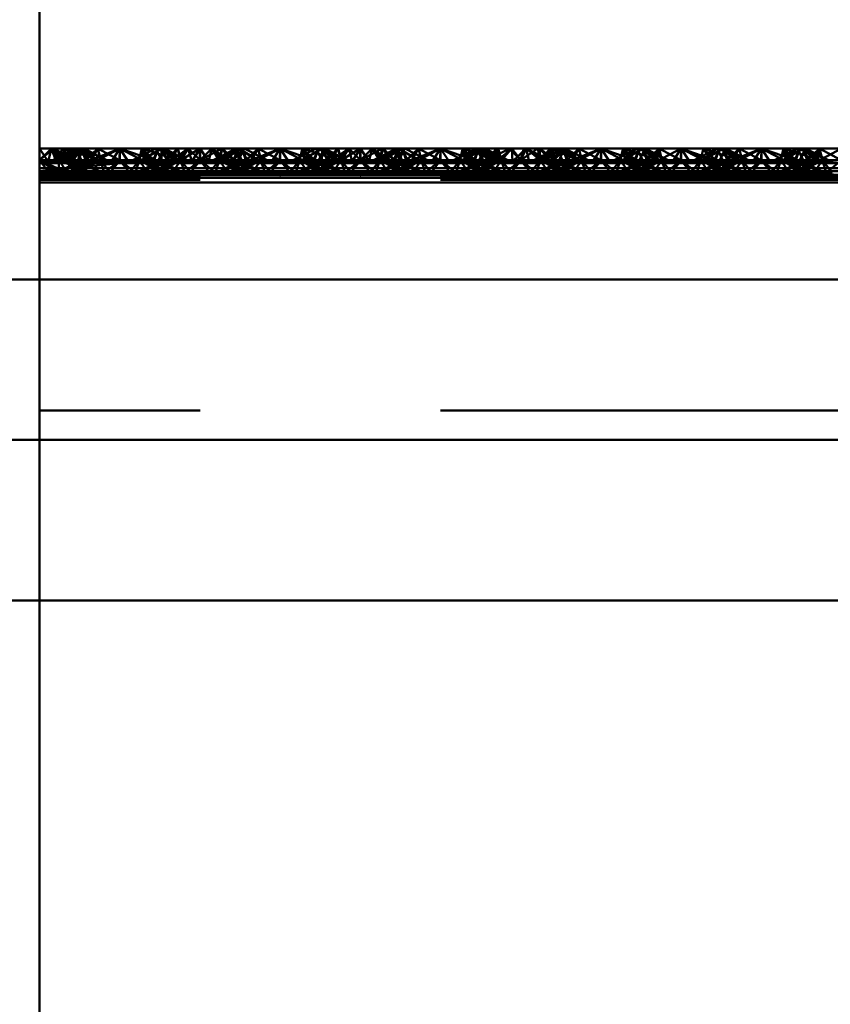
# Paper-space layout 'Layout1' of a CAD drawing. Extents: x -2 to 1033, y -36 to 596.
# Tile 182 of 256: x 368.94 to 371.47, y 451.03 to 454.09. Entities that reach past the tile are written whole.
import ezdxf

# ---------------------------------------------------------------- set-up
doc = ezdxf.new("R2010")
doc.units = 0
doc.linetypes.add('ACAD_ISO02W100', pattern=[15, 12, -3])
doc.linetypes.add('ACAD_ISO04W100', pattern=[30.5, 24, -3, 0.5, -3])
doc.layers.add('SS_ZEBRIK KOŠ', color=75, linetype='CONTINUOUS', lineweight=50)
doc.layers.add('SS_ZEBRIKY', color=24, linetype='CONTINUOUS', lineweight=50)

psp = doc.layouts.get("Layout1")

# ---------------------------------------------------------------- linework, layer by layer
at = {"layer": 'SS_ZEBRIK KOŠ', "color": 2, "linetype": 'Continuous', "ltscale": 0.25}
for p, q in [((368.8818, 453.285), (369.0267, 453.285)), ((369.0267, 453.285), (369.1739, 453.285)), ((369.1739, 453.285), (369.3235, 453.285)), ((369.3235, 453.285), (369.4753, 453.285)), ((369.4753, 453.285), (369.6292, 453.285)), ((369.6292, 453.285), (369.7852, 453.285)), ((369.7852, 453.285), (369.9431, 453.285)), ((369.9431, 453.285), (370.1028, 453.285)), ((370.1028, 453.285), (370.2643, 453.285)), ((370.2643, 453.285), (370.4275, 453.285)), ((370.4275, 453.285), (370.5922, 453.285)), ((370.5922, 453.285), (370.7583, 453.285)), ((370.7583, 453.285), (370.9258, 453.285)), ((370.9258, 453.285), (371.0946, 453.285)), ((371.0946, 453.285), (371.2645, 453.285)), ((371.2645, 453.285), (371.4355, 453.285)), ((371.4355, 453.285), (371.6074, 453.285)), ((369.0267, 452.285), (368.8818, 452.285)), ((369.1739, 452.285), (369.0267, 452.285)), ((369.3235, 452.285), (369.1739, 452.285)), ((369.4753, 452.285), (369.3235, 452.285)), ((369.6292, 452.285), (369.4753, 452.285)), ((369.7852, 452.285), (369.6292, 452.285)), ((369.9431, 452.285), (369.7852, 452.285)), ((370.1028, 452.285), (369.9431, 452.285)), ((370.2643, 452.285), (370.1028, 452.285)), ((370.4275, 452.285), (370.2643, 452.285)), ((370.5922, 452.285), (370.4275, 452.285)), ((370.7583, 452.285), (370.5922, 452.285)), ((370.9258, 452.285), (370.7583, 452.285)), ((371.0946, 452.285), (370.9258, 452.285)), ((371.2645, 452.285), (371.0946, 452.285)), ((371.4355, 452.285), (371.2645, 452.285)), ((371.6074, 452.285), (371.4355, 452.285))]:
    psp.add_line(p, q, dxfattribs=at)
at = {"layer": 'SS_ZEBRIK KOŠ', "color": 7, "linetype": 'ACAD_ISO04W100', "ltscale": 0.25, "extrusion": (5.47382e-48, 1, 6.12323e-17)}
psp.add_arc((-373.0063, 0, 452.785), 7, 340.29515, 199.70485, dxfattribs=at)
at = {"layer": 'SS_ZEBRIKY', "color": 7, "linetype": 'ACAD_ISO04W100', "ltscale": 0.25}
psp.add_line((369.0063, 524.985), (369.0063, 378.385), dxfattribs=at)
at = {"layer": 'SS_ZEBRIKY', "color": 1, "linetype": 'Continuous', "ltscale": 0.25}
for p, q in [((369.0063, 453.285), (369.0063, 483.685)), ((369.0063, 421.885), (369.0063, 452.285))]:
    psp.add_line(p, q, dxfattribs=at)
at = {"layer": 'SS_ZEBRIKY', "color": 3, "linetype": 'ACAD_ISO02W100', "ltscale": 0.25}
for p, q in [((369.0063, 453.657), (369.0504, 453.6928)), ((369.0063, 453.657), (369.0429, 453.6928)), ((369.0663, 453.657), (369.0429, 453.6928)), ((369.1184, 453.6928), (369.0469, 453.657)), ((369.0663, 453.657), (369.0504, 453.6928)), ((369.1106, 453.657), (369.0504, 453.6928)), ((369.111, 453.6928), (369.0663, 453.657)), ((369.0663, 453.657), (369.0899, 453.6928)), ((369.0768, 453.6928), (369.0663, 453.657)), ((369.1369, 453.6928), (369.0743, 453.657)), ((369.1184, 453.6928), (369.0743, 453.657)), ((369.0748, 453.657), (369.1369, 453.6928)), ((369.1184, 453.6928), (369.0748, 453.657)), ((369.1103, 453.657), (369.0899, 453.6928)), ((369.1106, 453.657), (369.0899, 453.6928)), ((369.1872, 453.657), (369.0899, 453.6928)), ((369.1103, 453.657), (369.1393, 453.6928)), ((369.1342, 453.6928), (369.1103, 453.657)), ((369.1103, 453.657), (369.1206, 453.6928)), ((369.111, 453.6928), (369.1103, 453.657)), ((369.1184, 453.6928), (369.1313, 453.6671)), ((369.1872, 453.657), (369.1206, 453.6928)), ((369.1263, 453.657), (369.144, 453.6928)), ((369.1263, 453.657), (369.1393, 453.6928)), ((369.1342, 453.6928), (369.1263, 453.657)), ((369.1369, 453.6928), (369.1493, 453.657)), ((369.1401, 453.6848), (369.1369, 453.6928)), ((369.1369, 453.6928), (369.1402, 453.6852)), ((369.1524, 453.657), (369.1369, 453.6928)), ((369.1872, 453.657), (369.1393, 453.6928)), ((369.2158, 453.657), (369.1393, 453.6928)), ((369.151, 453.657), (369.1401, 453.6848)), ((369.1402, 453.6852), (369.1524, 453.657)), ((369.1874, 453.6928), (369.1493, 453.657)), ((369.1661, 453.6562), (369.2563, 453.6928)), ((369.1874, 453.6928), (369.1661, 453.6562)), ((369.2563, 453.6928), (369.1796, 453.6528)), ((369.1874, 453.6928), (369.1936, 453.6681)), ((369.1874, 453.6928), (369.1963, 453.657)), ((369.2563, 453.6928), (369.2303, 453.6528)), ((369.2563, 453.6928), (369.2824, 453.6528)), ((369.333, 453.6528), (369.2563, 453.6928)), ((369.2563, 453.6928), (369.2563, 453.657)), ((369.3253, 453.6928), (369.3163, 453.657)), ((369.3868, 453.6928), (369.3248, 453.657)), ((369.3253, 453.6928), (369.333, 453.6528)), ((369.3253, 453.6928), (369.3466, 453.6562)), ((369.3634, 453.657), (369.3253, 453.6928)), ((369.3516, 453.6844), (369.4369, 453.657)), ((369.3758, 453.6928), (369.3603, 453.657)), ((369.3634, 453.657), (369.3758, 453.6928)), ((369.3684, 453.6928), (369.3863, 453.657)), ((369.3724, 453.685), (369.3758, 453.6928)), ((369.3758, 453.6928), (369.4369, 453.657)), ((369.4389, 453.657), (369.3758, 453.6928)), ((369.3758, 453.6928), (369.4658, 453.657)), ((369.3763, 453.657), (369.3942, 453.6928)), ((369.3868, 453.6928), (369.3863, 453.657)), ((369.3863, 453.657), (369.3865, 453.6928)), ((369.4024, 453.657), (369.3865, 453.6928)), ((369.3868, 453.6928), (369.4024, 453.657)), ((369.4389, 453.657), (369.3942, 453.6928)), ((369.4658, 453.657), (369.3942, 453.6928)), ((369.437, 453.6928), (369.401, 453.657)), ((369.437, 453.6928), (369.4024, 453.657)), ((369.4358, 453.6928), (369.4024, 453.657)), ((369.4463, 453.657), (369.4358, 453.6928)), ((369.437, 453.6928), (369.4463, 453.657)), ((369.5057, 453.6928), (369.4463, 453.657)), ((369.4698, 453.6928), (369.4463, 453.657)), ((369.4698, 453.6928), (369.5063, 453.657)), ((369.5057, 453.6928), (369.5053, 453.657)), ((369.5057, 453.6928), (369.5063, 453.657)), ((369.5745, 453.6928), (369.5063, 453.657)), ((369.5429, 453.6928), (369.5063, 453.657)), ((369.5063, 453.6928), (369.5063, 453.657)), ((369.5429, 453.6928), (369.5663, 453.657)), ((369.6184, 453.6928), (369.5469, 453.657)), ((369.6252, 453.6928), (369.5663, 453.657)), ((369.5768, 453.6928), (369.5663, 453.657)), ((369.5745, 453.6928), (369.5663, 453.657)), ((369.6369, 453.6928), (369.5743, 453.657)), ((369.6184, 453.6928), (369.5743, 453.657)), ((369.5745, 453.6928), (369.6099, 453.657)), ((369.5748, 453.657), (369.6369, 453.6928)), ((369.5748, 453.657), (369.6184, 453.6928)), ((369.5768, 453.6928), (369.6103, 453.657)), ((369.6103, 453.657), (369.6442, 453.6928)), ((369.6265, 453.6928), (369.6103, 453.657)), ((369.6103, 453.657), (369.6252, 453.6928)), ((369.6184, 453.6928), (369.6313, 453.667)), ((369.6869, 453.657), (369.6252, 453.6928)), ((369.6263, 453.657), (369.6442, 453.6928)), ((369.6265, 453.6928), (369.6263, 453.657)), ((369.6369, 453.6928), (369.6493, 453.657)), ((369.6401, 453.6847), (369.6369, 453.6928)), ((369.6524, 453.657), (369.6369, 453.6928)), ((369.6369, 453.6928), (369.6403, 453.685)), ((369.651, 453.657), (369.6401, 453.6847)), ((369.6403, 453.685), (369.6524, 453.657)), ((369.6874, 453.6928), (369.6493, 453.657)), ((369.6661, 453.6562), (369.7563, 453.6928)), ((369.6874, 453.6928), (369.6661, 453.6562)), ((369.6796, 453.6528), (369.7563, 453.6928)), ((369.6874, 453.6928), (369.6963, 453.657)), ((369.6874, 453.6928), (369.6936, 453.6681)), ((369.7563, 453.6928), (369.7303, 453.6528)), ((369.7563, 453.6928), (369.7824, 453.6528)), ((369.7563, 453.6928), (369.833, 453.6528)), ((369.7563, 453.6928), (369.7563, 453.657)), ((369.8253, 453.6928), (369.8163, 453.657)), ((369.8868, 453.6928), (369.8248, 453.657)), ((369.8253, 453.6928), (369.833, 453.6528)), ((369.8466, 453.6562), (369.8253, 453.6928)), ((369.8634, 453.657), (369.8253, 453.6928)), ((369.8516, 453.6844), (369.9369, 453.657)), ((369.8758, 453.6928), (369.8603, 453.657)), ((369.8634, 453.657), (369.8758, 453.6928)), ((369.8684, 453.6928), (369.8863, 453.657)), ((369.8724, 453.685), (369.8758, 453.6928)), ((369.8758, 453.6928), (369.9369, 453.657)), ((369.9389, 453.657), (369.8758, 453.6928)), ((369.8758, 453.6928), (369.9658, 453.657)), ((369.8763, 453.657), (369.8942, 453.6928)), ((369.8868, 453.6928), (369.8863, 453.657)), ((369.8863, 453.657), (369.8865, 453.6928)), ((369.9024, 453.657), (369.8865, 453.6928)), ((369.8868, 453.6928), (369.9024, 453.657)), ((369.9389, 453.657), (369.8942, 453.6928)), ((369.9658, 453.657), (369.8942, 453.6928)), ((369.901, 453.657), (369.937, 453.6928)), ((369.937, 453.6928), (369.9024, 453.657)), ((369.9024, 453.657), (369.9358, 453.6928)), ((369.9358, 453.6928), (369.9463, 453.657)), ((369.937, 453.6928), (369.9463, 453.657)), ((370.0057, 453.6928), (369.9463, 453.657)), ((369.9463, 453.657), (369.9698, 453.6928)), ((370.0063, 453.657), (369.9698, 453.6928)), ((370.0057, 453.6928), (370.0053, 453.657)), ((370.0057, 453.6928), (370.0063, 453.657)), ((370.0745, 453.6928), (370.0063, 453.657)), ((370.0429, 453.6928), (370.0063, 453.657)), ((370.0063, 453.6928), (370.0063, 453.657)), ((370.0429, 453.6928), (370.0663, 453.657)), ((370.1184, 453.6928), (370.0469, 453.657)), ((370.0663, 453.657), (370.1252, 453.6928)), ((370.0768, 453.6928), (370.0663, 453.657)), ((370.0663, 453.657), (370.0745, 453.6928)), ((370.1369, 453.6928), (370.0743, 453.657)), ((370.1184, 453.6928), (370.0743, 453.657)), ((370.0745, 453.6928), (370.1099, 453.657)), ((370.0748, 453.657), (370.1369, 453.6928)), ((370.0748, 453.657), (370.1184, 453.6928)), ((370.0768, 453.6928), (370.1103, 453.657)), ((370.1103, 453.657), (370.1442, 453.6928)), ((370.1265, 453.6928), (370.1103, 453.657)), ((370.1103, 453.657), (370.1252, 453.6928)), ((370.1184, 453.6928), (370.1313, 453.667)), ((370.1869, 453.657), (370.1252, 453.6928)), ((370.1263, 453.657), (370.1442, 453.6928)), ((370.1265, 453.6928), (370.1263, 453.657)), ((370.1369, 453.6928), (370.1493, 453.657)), ((370.1401, 453.6847), (370.1369, 453.6928)), ((370.1524, 453.657), (370.1369, 453.6928)), ((370.1369, 453.6928), (370.1403, 453.685)), ((370.151, 453.657), (370.1401, 453.6847)), ((370.1403, 453.685), (370.1524, 453.657)), ((370.1874, 453.6928), (370.1493, 453.657)), ((370.1661, 453.6562), (370.2563, 453.6928)), ((370.1874, 453.6928), (370.1661, 453.6562)), ((370.1796, 453.6528), (370.2563, 453.6928)), ((370.1874, 453.6928), (370.1963, 453.657)), ((370.1874, 453.6928), (370.1936, 453.6681)), ((370.2563, 453.6928), (370.2303, 453.6528)), ((370.2563, 453.6928), (370.2824, 453.6528)), ((370.2563, 453.6928), (370.333, 453.6528)), ((370.2563, 453.6928), (370.2563, 453.657)), ((370.3758, 453.6928), (370.2969, 453.657)), ((370.3253, 453.6928), (370.3163, 453.657)), ((370.3971, 453.6928), (370.3248, 453.657)), ((370.3758, 453.6928), (370.3248, 453.657)), ((370.3253, 453.6928), (370.333, 453.6528)), ((370.3253, 453.6928), (370.3466, 453.6562)), ((370.3634, 453.657), (370.3253, 453.6928)), ((370.3516, 453.6844), (370.4369, 453.657)), ((370.3758, 453.6928), (370.3603, 453.657)), ((370.3634, 453.657), (370.3758, 453.6928)), ((370.3684, 453.6928), (370.3863, 453.657)), ((370.3724, 453.685), (370.3758, 453.6928)), ((370.3758, 453.6928), (370.3863, 453.657)), ((370.3758, 453.6928), (370.4024, 453.657)), ((370.3758, 453.6928), (370.4369, 453.657)), ((370.4389, 453.657), (370.3758, 453.6928)), ((370.3758, 453.6928), (370.4658, 453.657)), ((370.3763, 453.657), (370.3942, 453.6928)), ((370.3863, 453.657), (370.3865, 453.6928)), ((370.4024, 453.657), (370.3865, 453.6928)), ((370.4389, 453.657), (370.3942, 453.6928)), ((370.4658, 453.657), (370.3942, 453.6928)), ((370.3971, 453.6928), (370.401, 453.657)), ((370.3971, 453.6928), (370.4024, 453.657)), ((370.3971, 453.6928), (370.4463, 453.657)), ((370.401, 453.657), (370.4711, 453.6928)), ((370.401, 453.657), (370.43, 453.6928)), ((370.4024, 453.657), (370.4358, 453.6928)), ((370.43, 453.6928), (370.4463, 453.657)), ((370.4463, 453.657), (370.4358, 453.6928)), ((370.4778, 453.6928), (370.4463, 453.657)), ((370.4463, 453.657), (370.4711, 453.6928)), ((370.4711, 453.6928), (370.5053, 453.657)), ((370.4711, 453.6928), (370.5063, 453.657)), ((370.5063, 453.657), (370.4778, 453.6928)), ((370.5053, 453.657), (370.5597, 453.6928)), ((370.5159, 453.6928), (370.5053, 453.657)), ((370.5063, 453.657), (370.5597, 453.6928)), ((370.5228, 453.6928), (370.5063, 453.657)), ((370.5159, 453.6928), (370.5063, 453.657)), ((370.5228, 453.6928), (370.5663, 453.657)), ((370.6184, 453.6928), (370.5469, 453.657)), ((370.5663, 453.657), (370.5597, 453.6928)), ((370.5597, 453.6928), (370.6099, 453.657)), ((370.566, 453.6928), (370.5663, 453.657)), ((370.5663, 453.657), (370.6029, 453.6928)), ((370.5663, 453.657), (370.5978, 453.6928)), ((370.6369, 453.6928), (370.5743, 453.657)), ((370.6184, 453.6928), (370.5743, 453.657)), ((370.5748, 453.657), (370.6369, 453.6928)), ((370.5748, 453.657), (370.6184, 453.6928)), ((370.5978, 453.6928), (370.6099, 453.657)), ((370.5978, 453.6928), (370.6103, 453.657)), ((370.6869, 453.657), (370.5978, 453.6928)), ((370.6029, 453.6928), (370.6103, 453.657)), ((370.6103, 453.657), (370.6429, 453.6928)), ((370.6103, 453.657), (370.6418, 453.6928)), ((370.6295, 453.6928), (370.6103, 453.657)), ((370.6103, 453.657), (370.6262, 453.6928)), ((370.6184, 453.6928), (370.6311, 453.6674)), ((370.6869, 453.657), (370.6262, 453.6928)), ((370.6263, 453.657), (370.6429, 453.6928)), ((370.6263, 453.657), (370.6418, 453.6928)), ((370.6369, 453.6928), (370.6493, 453.657)), ((370.6397, 453.6858), (370.6369, 453.6928)), ((370.6369, 453.6928), (370.6398, 453.6861)), ((370.6524, 453.657), (370.6369, 453.6928)), ((370.651, 453.657), (370.6397, 453.6858)), ((370.6398, 453.6861), (370.6524, 453.657)), ((370.6869, 453.657), (370.6418, 453.6928)), ((370.7158, 453.657), (370.6418, 453.6928)), ((370.6874, 453.6928), (370.6493, 453.657)), ((370.6661, 453.6562), (370.7563, 453.6928)), ((370.6661, 453.6562), (370.6874, 453.6928)), ((370.6796, 453.6528), (370.7563, 453.6928)), ((370.6874, 453.6928), (370.6936, 453.6679)), ((370.6874, 453.6928), (370.6963, 453.657)), ((370.7563, 453.6928), (370.7303, 453.6528)), ((370.7563, 453.6928), (370.7824, 453.6528)), ((370.7563, 453.6928), (370.833, 453.6528)), ((370.7563, 453.6928), (370.7563, 453.657)), ((370.8253, 453.6928), (370.8163, 453.657)), ((370.8869, 453.6928), (370.8248, 453.657)), ((370.8248, 453.657), (370.8684, 453.6928)), ((370.8253, 453.6928), (370.833, 453.6528)), ((370.8253, 453.6928), (370.8466, 453.6562)), ((370.8634, 453.657), (370.8253, 453.6928)), ((370.8516, 453.6844), (370.9369, 453.657)), ((370.8758, 453.6928), (370.8603, 453.657)), ((370.8634, 453.657), (370.8758, 453.6928)), ((370.8684, 453.6928), (370.8863, 453.657)), ((370.8724, 453.685), (370.8758, 453.6928)), ((370.8758, 453.6928), (370.9369, 453.657)), ((370.9389, 453.657), (370.8758, 453.6928)), ((370.8758, 453.6928), (370.9658, 453.657)), ((370.8763, 453.657), (370.8942, 453.6928)), ((370.8869, 453.6928), (370.901, 453.657)), ((370.8869, 453.6928), (370.9024, 453.657)), ((370.9389, 453.657), (370.8942, 453.6928)), ((370.9658, 453.657), (370.8942, 453.6928)), ((370.9374, 453.6928), (370.901, 453.657)), ((370.9374, 453.6928), (370.9463, 453.657)), ((370.9374, 453.6928), (371.0053, 453.657)), ((371.0063, 453.6928), (371.0053, 453.657)), ((371.0063, 453.6928), (371.1099, 453.657)), ((371.0063, 453.6928), (371.0063, 453.657)), ((371.1184, 453.6928), (371.0469, 453.657)), ((371.0663, 453.657), (371.0753, 453.6928)), ((371.1369, 453.6928), (371.0743, 453.657)), ((371.1184, 453.6928), (371.0743, 453.657)), ((371.0748, 453.657), (371.1369, 453.6928)), ((371.0748, 453.657), (371.1184, 453.6928)), ((371.1099, 453.657), (371.0753, 453.6928)), ((371.1869, 453.657), (371.0753, 453.6928)), ((371.1103, 453.657), (371.1258, 453.6928)), ((371.1184, 453.6928), (371.1313, 453.667)), ((371.1869, 453.657), (371.1258, 453.6928)), ((371.2158, 453.657), (371.1258, 453.6928)), ((371.1263, 453.657), (371.1442, 453.6928)), ((371.1369, 453.6928), (371.1493, 453.657)), ((371.1401, 453.6846), (371.1369, 453.6928)), ((371.1369, 453.6928), (371.1403, 453.685)), ((371.1524, 453.657), (371.1369, 453.6928)), ((371.151, 453.657), (371.1401, 453.6846)), ((371.1403, 453.685), (371.1524, 453.657)), ((371.1874, 453.6928), (371.1493, 453.657)), ((371.1661, 453.6562), (371.2563, 453.6928)), ((371.1661, 453.6562), (371.1874, 453.6928)), ((371.1796, 453.6528), (371.2563, 453.6928)), ((371.1874, 453.6928), (371.1963, 453.657)), ((371.1936, 453.6681), (371.1874, 453.6928)), ((371.2563, 453.6928), (371.2303, 453.6528)), ((371.2563, 453.6928), (371.2824, 453.6528)), ((371.2563, 453.6928), (371.333, 453.6528)), ((371.2563, 453.6928), (371.2563, 453.657)), ((371.3253, 453.6928), (371.3163, 453.657)), ((371.3869, 453.6928), (371.3248, 453.657)), ((371.3248, 453.657), (371.3684, 453.6928)), ((371.3253, 453.6928), (371.333, 453.6528)), ((371.3253, 453.6928), (371.3466, 453.6562)), ((371.3253, 453.6928), (371.3634, 453.657)), ((371.3516, 453.6844), (371.3767, 453.6763)), ((371.3758, 453.6928), (371.3603, 453.657)), ((371.3634, 453.657), (371.3758, 453.6928)), ((371.3684, 453.6928), (371.3863, 453.657)), ((371.3724, 453.685), (371.3758, 453.6928)), ((371.3758, 453.6928), (371.4369, 453.657)), ((371.4389, 453.657), (371.3758, 453.6928)), ((371.3758, 453.6928), (371.4658, 453.657)), ((371.3763, 453.657), (371.3942, 453.6928)), ((371.3869, 453.6928), (371.401, 453.657)), ((371.3869, 453.6928), (371.4024, 453.657)), ((371.4389, 453.657), (371.3942, 453.6928)), ((371.4658, 453.657), (371.3942, 453.6928)), ((371.4374, 453.6928), (371.401, 453.657)), ((371.4374, 453.6928), (371.4463, 453.657)), ((371.4374, 453.6928), (371.5053, 453.657)), ((369.0363, 453.617), (369.0063, 453.657)), ((369.0656, 453.617), (369.0063, 453.657)), ((369.093, 453.617), (369.0063, 453.657)), ((369.0063, 453.657), (369.1661, 453.6562)), ((369.0663, 453.657), (369.0063, 453.657)), ((369.1661, 453.6562), (369.0063, 453.6477)), ((369.1796, 453.6528), (369.0063, 453.6477)), ((369.1312, 453.6544), (369.0583, 453.617)), ((369.0583, 453.617), (369.1379, 453.6509)), ((369.0663, 453.657), (369.0656, 453.617)), ((369.093, 453.617), (369.0663, 453.657)), ((369.0663, 453.657), (369.0935, 453.617)), ((369.1626, 453.617), (369.0663, 453.657)), ((369.1629, 453.617), (369.0663, 453.657)), ((369.1103, 453.657), (369.0663, 453.657)), ((369.0683, 453.617), (369.1524, 453.657)), ((369.1363, 453.657), (369.0683, 453.617)), ((369.1626, 453.617), (369.1103, 453.657)), ((369.1103, 453.657), (369.1629, 453.617)), ((369.2013, 453.617), (369.1103, 453.657)), ((369.1103, 453.657), (369.2014, 453.617)), ((369.1134, 453.657), (369.1103, 453.657)), ((369.1224, 453.617), (369.1963, 453.657)), ((369.1524, 453.657), (369.1224, 453.617)), ((369.2013, 453.617), (369.1263, 453.657)), ((369.2014, 453.617), (369.1263, 453.657)), ((369.1363, 453.657), (369.1312, 453.6544)), ((369.1313, 453.6671), (369.1363, 453.657)), ((369.1379, 453.6509), (369.1524, 453.657)), ((369.1524, 453.657), (369.1411, 453.6492)), ((369.1493, 453.657), (369.1661, 453.6562)), ((369.151, 453.657), (369.1728, 453.6785)), ((369.1561, 453.6412), (369.1963, 453.657)), ((369.1661, 453.6562), (369.1796, 453.6528)), ((369.1963, 453.657), (369.1692, 453.617)), ((369.1796, 453.6528), (369.2563, 453.6475)), ((369.1936, 453.6681), (369.1963, 453.657)), ((369.1963, 453.657), (369.2079, 453.617)), ((369.1963, 453.657), (369.2264, 453.617)), ((369.2079, 453.617), (369.2563, 453.657)), ((369.2563, 453.657), (369.2264, 453.617)), ((369.2303, 453.6528), (369.2563, 453.6475)), ((369.2563, 453.657), (369.2863, 453.617)), ((369.2563, 453.657), (369.3048, 453.617)), ((369.333, 453.6528), (369.2563, 453.6475)), ((369.2824, 453.6528), (369.2563, 453.6475)), ((369.3163, 453.657), (369.2863, 453.617)), ((369.3163, 453.657), (369.3048, 453.617)), ((369.3083, 453.617), (369.4024, 453.657)), ((369.3863, 453.657), (369.3083, 453.617)), ((369.3191, 453.6681), (369.3163, 453.657)), ((369.3163, 453.657), (369.3344, 453.6304)), ((369.3163, 453.657), (369.3903, 453.617)), ((369.3163, 453.657), (369.3559, 453.6414)), ((369.4024, 453.657), (369.3183, 453.617)), ((369.3863, 453.657), (369.3183, 453.617)), ((369.3226, 453.6699), (369.3599, 453.657)), ((369.3466, 453.6562), (369.333, 453.6528)), ((369.3393, 453.6783), (369.3599, 453.657)), ((369.3448, 453.617), (369.4463, 453.657)), ((369.4024, 453.657), (369.3448, 453.617)), ((369.3466, 453.6562), (369.3634, 453.657)), ((369.3603, 453.657), (369.3903, 453.617)), ((369.3713, 453.6493), (369.3603, 453.657)), ((369.3603, 453.657), (369.4444, 453.617)), ((369.3745, 453.651), (369.3603, 453.657)), ((369.4463, 453.657), (369.3724, 453.617)), ((369.4024, 453.657), (369.3724, 453.617)), ((369.4543, 453.617), (369.3745, 453.651)), ((369.3763, 453.657), (369.4444, 453.617)), ((369.3813, 453.6545), (369.3763, 453.657)), ((369.4543, 453.617), (369.3813, 453.6545)), ((369.4024, 453.657), (369.3993, 453.657)), ((369.4463, 453.657), (369.4024, 453.657)), ((369.4161, 453.6562), (369.5966, 453.6562)), ((369.4463, 453.657), (369.4192, 453.617)), ((369.4463, 453.657), (369.4579, 453.617)), ((369.4463, 453.657), (369.4764, 453.617)), ((369.5063, 453.657), (369.4463, 453.657)), ((369.5063, 453.657), (369.4579, 453.617)), ((369.5063, 453.657), (369.4764, 453.617)), ((369.5063, 453.657), (369.5363, 453.617)), ((369.5063, 453.657), (369.5548, 453.617)), ((369.5663, 453.657), (369.5063, 453.657)), ((369.5663, 453.657), (369.5363, 453.617)), ((369.5663, 453.657), (369.5548, 453.617)), ((369.6313, 453.6545), (369.5583, 453.617)), ((369.6382, 453.651), (369.5583, 453.617)), ((369.5663, 453.657), (369.5935, 453.617)), ((369.5663, 453.657), (369.6403, 453.617)), ((369.5663, 453.657), (369.6679, 453.617)), ((369.6103, 453.657), (369.5663, 453.657)), ((369.5683, 453.617), (369.6524, 453.657)), ((369.6363, 453.657), (369.5683, 453.617)), ((369.6403, 453.617), (369.6103, 453.657)), ((369.6103, 453.657), (369.6679, 453.617)), ((369.6944, 453.617), (369.6103, 453.657)), ((369.6103, 453.657), (369.7043, 453.617)), ((369.6134, 453.657), (369.6103, 453.657)), ((369.6224, 453.617), (369.6963, 453.657)), ((369.6224, 453.617), (369.6524, 453.657)), ((369.6944, 453.617), (369.6263, 453.657)), ((369.7043, 453.617), (369.6263, 453.657)), ((369.6313, 453.667), (369.6363, 453.657)), ((369.6363, 453.657), (369.6313, 453.6545)), ((369.6524, 453.657), (369.6382, 453.651)), ((369.6524, 453.657), (369.6413, 453.6493)), ((369.6661, 453.6562), (369.6493, 453.657)), ((369.651, 453.657), (369.6728, 453.6785)), ((369.6568, 453.6414), (369.6963, 453.657)), ((369.6661, 453.6562), (369.6796, 453.6528)), ((369.6783, 453.6304), (369.6963, 453.657)), ((369.7563, 453.6475), (369.6796, 453.6528)), ((369.6936, 453.6681), (369.6963, 453.657)), ((369.6963, 453.657), (369.7079, 453.617)), ((369.6963, 453.657), (369.7264, 453.617)), ((369.7079, 453.617), (369.7563, 453.657)), ((369.7563, 453.657), (369.7264, 453.617)), ((369.7303, 453.6528), (369.7563, 453.6475)), ((369.7563, 453.657), (369.7863, 453.617)), ((369.7563, 453.657), (369.8048, 453.617)), ((369.7563, 453.6475), (369.833, 453.6528)), ((369.7824, 453.6528), (369.7563, 453.6475)), ((369.8163, 453.657), (369.7863, 453.617)), ((369.8163, 453.657), (369.8048, 453.617)), ((369.8083, 453.617), (369.9024, 453.657)), ((369.8863, 453.657), (369.8083, 453.617)), ((369.8191, 453.6681), (369.8163, 453.657)), ((369.8163, 453.657), (369.8344, 453.6304)), ((369.8163, 453.657), (369.8903, 453.617)), ((369.8163, 453.657), (369.8559, 453.6414)), ((369.9024, 453.657), (369.8183, 453.617)), ((369.8863, 453.657), (369.8183, 453.617)), ((369.8226, 453.6699), (369.8599, 453.657)), ((369.833, 453.6528), (369.8466, 453.6562)), ((369.8393, 453.6783), (369.8599, 453.657)), ((369.8448, 453.617), (369.9463, 453.657)), ((369.8448, 453.617), (369.9024, 453.657)), ((369.8634, 453.657), (369.8466, 453.6562)), ((369.8603, 453.657), (369.8903, 453.617)), ((369.8713, 453.6493), (369.8603, 453.657)), ((369.8603, 453.657), (369.9444, 453.617)), ((369.8745, 453.651), (369.8603, 453.657)), ((369.9463, 453.657), (369.8724, 453.617)), ((369.9024, 453.657), (369.8724, 453.617)), ((369.9543, 453.617), (369.8745, 453.651)), ((369.8763, 453.657), (369.9444, 453.617)), ((369.8813, 453.6545), (369.8763, 453.657)), ((369.9543, 453.617), (369.8813, 453.6545)), ((369.9024, 453.657), (369.8993, 453.657)), ((369.9463, 453.657), (369.9024, 453.657)), ((369.9161, 453.6562), (370.0966, 453.6562)), ((369.9463, 453.657), (369.9192, 453.617)), ((369.9463, 453.657), (369.9579, 453.617)), ((369.9463, 453.657), (369.9764, 453.617)), ((370.0063, 453.657), (369.9463, 453.657)), ((370.0063, 453.657), (369.9579, 453.617)), ((369.9764, 453.617), (370.0063, 453.657)), ((370.0363, 453.617), (370.0063, 453.657)), ((370.0063, 453.657), (370.0548, 453.617)), ((370.0663, 453.657), (370.0063, 453.657)), ((370.0363, 453.617), (370.0663, 453.657)), ((370.0548, 453.617), (370.0663, 453.657)), ((370.1524, 453.657), (370.0583, 453.617)), ((370.1313, 453.6545), (370.0583, 453.617)), ((370.0663, 453.657), (370.0935, 453.617)), ((370.1403, 453.617), (370.0663, 453.657)), ((370.0663, 453.657), (370.1679, 453.617)), ((370.1103, 453.657), (370.0663, 453.657)), ((370.0683, 453.617), (370.1524, 453.657)), ((370.0683, 453.617), (370.1363, 453.657)), ((370.1403, 453.617), (370.1103, 453.657)), ((370.1103, 453.657), (370.1679, 453.617)), ((370.1944, 453.617), (370.1103, 453.657)), ((370.1103, 453.657), (370.2043, 453.617)), ((370.1134, 453.657), (370.1103, 453.657)), ((370.1963, 453.657), (370.1224, 453.617)), ((370.1224, 453.617), (370.1524, 453.657)), ((370.1944, 453.617), (370.1263, 453.657)), ((370.2043, 453.617), (370.1263, 453.657)), ((370.1313, 453.667), (370.1363, 453.657)), ((370.1363, 453.657), (370.1313, 453.6545)), ((370.1413, 453.6493), (370.1524, 453.657)), ((370.1661, 453.6562), (370.1493, 453.657)), ((370.151, 453.657), (370.1728, 453.6785)), ((370.1568, 453.6414), (370.1963, 453.657)), ((370.1661, 453.6562), (370.1796, 453.6528)), ((370.1783, 453.6304), (370.1963, 453.657)), ((370.1796, 453.6528), (370.2563, 453.6475)), ((370.1936, 453.6681), (370.1963, 453.657)), ((370.2079, 453.617), (370.1963, 453.657)), ((370.1963, 453.657), (370.2264, 453.617)), ((370.2079, 453.617), (370.2563, 453.657)), ((370.2563, 453.657), (370.2264, 453.617)), ((370.2303, 453.6528), (370.2563, 453.6475)), ((370.2563, 453.657), (370.2863, 453.617)), ((370.2563, 453.657), (370.3048, 453.617)), ((370.2563, 453.6475), (370.333, 453.6528)), ((370.2824, 453.6528), (370.2563, 453.6475)), ((370.3163, 453.657), (370.2863, 453.617)), ((370.3163, 453.657), (370.3048, 453.617)), ((370.3083, 453.617), (370.4024, 453.657)), ((370.3863, 453.657), (370.3083, 453.617)), ((370.3191, 453.6681), (370.3163, 453.657)), ((370.3163, 453.657), (370.3344, 453.6304)), ((370.3163, 453.657), (370.3903, 453.617)), ((370.3163, 453.657), (370.3559, 453.6414)), ((370.4024, 453.657), (370.3183, 453.617)), ((370.3863, 453.657), (370.3183, 453.617)), ((370.3226, 453.6699), (370.3599, 453.657)), ((370.333, 453.6528), (370.3466, 453.6562)), ((370.3393, 453.6783), (370.3599, 453.657)), ((370.3448, 453.617), (370.4463, 453.657)), ((370.3448, 453.617), (370.4024, 453.657)), ((370.3466, 453.6562), (370.3634, 453.657)), ((370.3603, 453.657), (370.3903, 453.617)), ((370.3713, 453.6493), (370.3603, 453.657)), ((370.3603, 453.657), (370.4444, 453.617)), ((370.3745, 453.651), (370.3603, 453.657)), ((370.4463, 453.657), (370.3724, 453.617)), ((370.4024, 453.657), (370.3724, 453.617)), ((370.4543, 453.617), (370.3745, 453.651)), ((370.3763, 453.657), (370.4444, 453.617)), ((370.3813, 453.6545), (370.3763, 453.657)), ((370.4543, 453.617), (370.3813, 453.6545)), ((370.4024, 453.657), (370.3993, 453.657)), ((370.4463, 453.657), (370.4024, 453.657)), ((370.4161, 453.6562), (370.5966, 453.6562)), ((370.4192, 453.617), (370.4463, 453.657)), ((370.4463, 453.657), (370.4579, 453.617)), ((370.4463, 453.657), (370.4764, 453.617)), ((370.5063, 453.657), (370.4463, 453.657)), ((370.5063, 453.657), (370.4579, 453.617)), ((370.4764, 453.617), (370.5063, 453.657)), ((370.5363, 453.617), (370.5063, 453.657)), ((370.5548, 453.617), (370.5063, 453.657)), ((370.5663, 453.657), (370.5063, 453.657)), ((370.5363, 453.617), (370.5663, 453.657)), ((370.5548, 453.617), (370.5663, 453.657)), ((370.6313, 453.6545), (370.5583, 453.617)), ((370.6382, 453.651), (370.5583, 453.617)), ((370.5663, 453.657), (370.5935, 453.617)), ((370.6403, 453.617), (370.5663, 453.657)), ((370.5663, 453.657), (370.6679, 453.617)), ((370.6103, 453.657), (370.5663, 453.657)), ((370.5683, 453.617), (370.6524, 453.657)), ((370.5683, 453.617), (370.6363, 453.657)), ((370.6403, 453.617), (370.6103, 453.657)), ((370.6103, 453.657), (370.6679, 453.617)), ((370.6944, 453.617), (370.6103, 453.657)), ((370.6103, 453.657), (370.7043, 453.617)), ((370.6134, 453.657), (370.6103, 453.657)), ((370.6963, 453.657), (370.6224, 453.617)), ((370.6224, 453.617), (370.6524, 453.657)), ((370.6944, 453.617), (370.6263, 453.657)), ((370.7043, 453.617), (370.6263, 453.657)), ((370.6311, 453.6674), (370.6363, 453.657)), ((370.6363, 453.657), (370.6313, 453.6545)), ((370.6524, 453.657), (370.6382, 453.651)), ((370.6413, 453.6493), (370.6524, 453.657)), ((370.6493, 453.657), (370.6661, 453.6562)), ((370.651, 453.657), (370.6726, 453.6782)), ((370.6568, 453.6414), (370.6963, 453.657)), ((370.6661, 453.6562), (370.6796, 453.6528)), ((370.6692, 453.617), (370.6963, 453.657)), ((370.6796, 453.6528), (370.7563, 453.6475)), ((370.6936, 453.6679), (370.6963, 453.657)), ((370.7079, 453.617), (370.6963, 453.657)), ((370.6963, 453.657), (370.7264, 453.617)), ((370.7079, 453.617), (370.7563, 453.657)), ((370.7563, 453.657), (370.7264, 453.617)), ((370.7303, 453.6528), (370.7563, 453.6475)), ((370.7563, 453.657), (370.7863, 453.617)), ((370.7563, 453.657), (370.8048, 453.617)), ((370.7563, 453.6475), (370.833, 453.6528)), ((370.7824, 453.6528), (370.7563, 453.6475)), ((370.7863, 453.617), (370.8163, 453.657)), ((370.8163, 453.657), (370.8048, 453.617)), ((370.8083, 453.617), (370.9024, 453.657)), ((370.8863, 453.657), (370.8083, 453.617)), ((370.8191, 453.6681), (370.8163, 453.657)), ((370.8163, 453.657), (370.8344, 453.6304)), ((370.8163, 453.657), (370.8903, 453.617)), ((370.8163, 453.657), (370.8559, 453.6414)), ((370.9024, 453.657), (370.8183, 453.617)), ((370.8863, 453.657), (370.8183, 453.617)), ((370.8226, 453.6699), (370.8599, 453.657)), ((370.833, 453.6528), (370.8466, 453.6562)), ((370.8393, 453.6783), (370.8599, 453.657)), ((370.8448, 453.617), (370.9463, 453.657)), ((370.8448, 453.617), (370.9024, 453.657)), ((370.8466, 453.6562), (370.8634, 453.657)), ((370.8603, 453.657), (370.8903, 453.617)), ((370.8603, 453.657), (370.8713, 453.6493)), ((370.8603, 453.657), (370.9444, 453.617)), ((370.8745, 453.651), (370.8603, 453.657)), ((370.9463, 453.657), (370.8724, 453.617)), ((370.9024, 453.657), (370.8724, 453.617)), ((370.9543, 453.617), (370.8745, 453.651)), ((370.8763, 453.657), (370.9444, 453.617)), ((370.8813, 453.6545), (370.8763, 453.657)), ((370.9543, 453.617), (370.8813, 453.6545)), ((370.9024, 453.657), (370.8993, 453.657)), ((370.9463, 453.657), (370.9024, 453.657)), ((370.9161, 453.6562), (371.0966, 453.6562)), ((370.9463, 453.657), (370.9192, 453.617)), ((370.9463, 453.657), (370.9579, 453.617)), ((370.9463, 453.657), (370.9764, 453.617)), ((371.0063, 453.657), (370.9463, 453.657)), ((371.0063, 453.657), (370.9579, 453.617)), ((370.9764, 453.617), (371.0063, 453.657)), ((371.0063, 453.657), (371.0363, 453.617)), ((371.0063, 453.657), (371.0548, 453.617)), ((371.0663, 453.657), (371.0063, 453.657)), ((371.0363, 453.617), (371.0663, 453.657)), ((371.0548, 453.617), (371.0663, 453.657)), ((371.1313, 453.6545), (371.0583, 453.617)), ((371.0583, 453.617), (371.1382, 453.651)), ((371.0663, 453.657), (371.0935, 453.617)), ((371.1403, 453.617), (371.0663, 453.657)), ((371.0663, 453.657), (371.1679, 453.617)), ((371.1103, 453.657), (371.0663, 453.657)), ((371.0683, 453.617), (371.1524, 453.657)), ((371.0683, 453.617), (371.1363, 453.657)), ((371.1403, 453.617), (371.1103, 453.657)), ((371.1103, 453.657), (371.1679, 453.617)), ((371.1944, 453.617), (371.1103, 453.657)), ((371.1103, 453.657), (371.2043, 453.617)), ((371.1134, 453.657), (371.1103, 453.657)), ((371.1224, 453.617), (371.1963, 453.657)), ((371.1224, 453.617), (371.1524, 453.657)), ((371.1944, 453.617), (371.1263, 453.657)), ((371.2043, 453.617), (371.1263, 453.657)), ((371.1313, 453.667), (371.1363, 453.657)), ((371.1363, 453.657), (371.1313, 453.6545)), ((371.1382, 453.651), (371.1524, 453.657)), ((371.1413, 453.6493), (371.1524, 453.657)), ((371.1493, 453.657), (371.1661, 453.6562)), ((371.151, 453.657), (371.1728, 453.6785)), ((371.1568, 453.6414), (371.1963, 453.657)), ((371.1796, 453.6528), (371.1661, 453.6562)), ((371.1783, 453.6304), (371.1963, 453.657)), ((371.2563, 453.6475), (371.1796, 453.6528)), ((371.1963, 453.657), (371.1936, 453.6681)), ((371.2079, 453.617), (371.1963, 453.657)), ((371.1963, 453.657), (371.2264, 453.617)), ((371.2079, 453.617), (371.2563, 453.657)), ((371.2563, 453.657), (371.2264, 453.617)), ((371.2303, 453.6528), (371.2563, 453.6475)), ((371.2563, 453.657), (371.2863, 453.617)), ((371.2563, 453.657), (371.3048, 453.617)), ((371.2563, 453.6475), (371.333, 453.6528)), ((371.2824, 453.6528), (371.2563, 453.6475)), ((371.2863, 453.617), (371.3163, 453.657)), ((371.3163, 453.657), (371.3048, 453.617)), ((371.3083, 453.617), (371.4024, 453.657)), ((371.3863, 453.657), (371.3083, 453.617)), ((371.3191, 453.6681), (371.3163, 453.657)), ((371.3163, 453.657), (371.3344, 453.6304)), ((371.3163, 453.657), (371.3903, 453.617)), ((371.3163, 453.657), (371.3559, 453.6414)), ((371.4024, 453.657), (371.3183, 453.617)), ((371.3863, 453.657), (371.3183, 453.617)), ((371.3226, 453.6699), (371.3599, 453.657)), ((371.333, 453.6528), (371.3466, 453.6562)), ((371.3393, 453.6783), (371.3599, 453.657)), ((371.3448, 453.617), (371.4463, 453.657)), ((371.3448, 453.617), (371.4024, 453.657)), ((371.3634, 453.657), (371.3466, 453.6562)), ((371.3603, 453.657), (371.3903, 453.617)), ((371.3603, 453.657), (371.3713, 453.6493)), ((371.3603, 453.657), (371.4444, 453.617)), ((371.3745, 453.651), (371.3603, 453.657)), ((371.4463, 453.657), (371.3724, 453.617)), ((371.4024, 453.657), (371.3724, 453.617)), ((371.4543, 453.617), (371.3745, 453.651)), ((371.3763, 453.657), (371.4444, 453.617)), ((371.3813, 453.6545), (371.3763, 453.657)), ((371.3767, 453.6763), (371.4369, 453.657)), ((371.4543, 453.617), (371.3813, 453.6545)), ((371.4024, 453.657), (371.3993, 453.657)), ((371.4463, 453.657), (371.4024, 453.657)), ((371.4161, 453.6562), (371.5966, 453.6562)), ((371.4463, 453.657), (371.4192, 453.617)), ((371.4463, 453.657), (371.4579, 453.617)), ((371.4463, 453.657), (371.4764, 453.617)), ((371.5063, 453.657), (371.4463, 453.657)), ((371.5063, 453.657), (371.4579, 453.617)), ((369.2563, 453.6475), (369.0063, 453.6477)), ((369.2563, 453.6475), (369.0063, 453.622)), ((369.0063, 453.622), (377.0063, 453.622)), ((369.1411, 453.6492), (369.0948, 453.617)), ((369.0948, 453.617), (369.1561, 453.6412)), ((369.3344, 453.6304), (369.3435, 453.617)), ((369.3559, 453.6414), (369.4179, 453.617)), ((369.4179, 453.617), (369.3713, 453.6493)), ((369.6413, 453.6493), (369.5948, 453.617)), ((369.5948, 453.617), (369.6568, 453.6414)), ((369.6692, 453.617), (369.6783, 453.6304)), ((369.8344, 453.6304), (369.8435, 453.617)), ((369.8559, 453.6414), (369.9179, 453.617)), ((369.9179, 453.617), (369.8713, 453.6493)), ((370.0948, 453.617), (370.1413, 453.6493)), ((370.0948, 453.617), (370.1568, 453.6414)), ((370.1692, 453.617), (370.1783, 453.6304)), ((370.3344, 453.6304), (370.3435, 453.617)), ((370.3559, 453.6414), (370.4179, 453.617)), ((370.4179, 453.617), (370.3713, 453.6493)), ((370.5948, 453.617), (370.6413, 453.6493)), ((370.5948, 453.617), (370.6568, 453.6414)), ((370.8344, 453.6304), (370.8435, 453.617)), ((370.8559, 453.6414), (370.9179, 453.617)), ((370.8713, 453.6493), (370.9179, 453.617)), ((371.0948, 453.617), (371.1413, 453.6493)), ((371.0948, 453.617), (371.1568, 453.6414)), ((371.1692, 453.617), (371.1783, 453.6304)), ((371.3344, 453.6304), (371.3435, 453.617)), ((371.3559, 453.6414), (371.4179, 453.617)), ((371.3713, 453.6493), (371.4179, 453.617)), ((369.0063, 453.617), (369.0363, 453.617)), ((369.1692, 453.617), (369.0063, 453.613)), ((369.0935, 453.617), (369.0063, 453.6094)), ((369.0656, 453.617), (369.0063, 453.6094)), ((369.0063, 453.6094), (369.0363, 453.617)), ((369.2563, 453.6094), (369.0063, 453.613)), ((377.0063, 453.6094), (369.0063, 453.6094)), ((369.2563, 453.6094), (369.0063, 453.602)), ((369.0063, 453.603), (377.0063, 453.603)), ((369.0063, 453.602), (377.0063, 453.602)), ((377.0063, 453.5953), (369.0063, 453.5953)), ((369.0363, 453.617), (369.0656, 453.617)), ((369.0656, 453.617), (369.0935, 453.617)), ((369.0935, 453.617), (369.4192, 453.617)), ((369.1692, 453.617), (369.2563, 453.6094)), ((369.2264, 453.617), (369.2563, 453.6094)), ((369.3435, 453.617), (369.2563, 453.6094)), ((369.2863, 453.617), (369.2563, 453.6094)), ((369.4192, 453.617), (369.5063, 453.6094)), ((369.4192, 453.617), (369.4764, 453.617)), ((369.4764, 453.617), (369.5063, 453.6094)), ((369.4764, 453.617), (369.5363, 453.617)), ((369.5935, 453.617), (369.5063, 453.6094)), ((369.5363, 453.617), (369.5063, 453.6094)), ((369.5363, 453.617), (369.5935, 453.617)), ((369.5935, 453.617), (369.9192, 453.617)), ((369.7563, 453.6094), (369.6692, 453.617)), ((369.7264, 453.617), (369.7563, 453.6094)), ((369.7563, 453.6094), (369.8435, 453.617)), ((369.7863, 453.617), (369.7563, 453.6094)), ((369.9192, 453.617), (370.0063, 453.6094)), ((369.9192, 453.617), (369.9764, 453.617)), ((369.9764, 453.617), (370.0063, 453.6094)), ((369.9764, 453.617), (370.0363, 453.617)), ((370.0063, 453.6094), (370.0935, 453.617)), ((370.0063, 453.6094), (370.0363, 453.617)), ((370.0363, 453.617), (370.0935, 453.617)), ((370.0935, 453.617), (370.4192, 453.617)), ((370.1692, 453.617), (370.2563, 453.6094)), ((370.2264, 453.617), (370.2563, 453.6094)), ((370.2563, 453.6094), (370.3435, 453.617)), ((370.2863, 453.617), (370.2563, 453.6094)), ((370.4192, 453.617), (370.5063, 453.6094)), ((370.4192, 453.617), (370.4764, 453.617)), ((370.4764, 453.617), (370.5063, 453.6094)), ((370.4764, 453.617), (370.5363, 453.617)), ((370.5935, 453.617), (370.5063, 453.6094)), ((370.5063, 453.6094), (370.5363, 453.617)), ((370.5363, 453.617), (370.5935, 453.617)), ((370.5935, 453.617), (370.9192, 453.617)), ((370.6692, 453.617), (370.7563, 453.6094)), ((370.7264, 453.617), (370.7563, 453.6094)), ((370.7563, 453.6094), (370.8435, 453.617)), ((370.7863, 453.617), (370.7563, 453.6094)), ((370.9192, 453.617), (371.0063, 453.6094)), ((370.9192, 453.617), (370.9764, 453.617)), ((370.9764, 453.617), (371.0063, 453.6094)), ((370.9764, 453.617), (371.0363, 453.617)), ((371.0935, 453.617), (371.0063, 453.6094)), ((371.0063, 453.6094), (371.0363, 453.617)), ((371.0363, 453.617), (371.0935, 453.617)), ((371.0935, 453.617), (371.4192, 453.617)), ((371.2563, 453.6094), (371.1692, 453.617)), ((371.2264, 453.617), (371.2563, 453.6094)), ((371.2563, 453.6094), (371.3435, 453.617)), ((371.2863, 453.617), (371.2563, 453.6094)), ((371.4192, 453.617), (371.5063, 453.6094)), ((371.4192, 453.617), (371.4764, 453.617)), ((369.0063, 452.285), (369.0063, 453.285)), ((377.0063, 452.877), (369.0063, 452.877))]:
    psp.add_line(p, q, dxfattribs=at)
at = {"layer": 'SS_ZEBRIKY', "color": 7, "linetype": 'Continuous', "ltscale": 0.25}
for p, q in [((369.0324, 453.6528), (369.0063, 453.6928)), ((369.0429, 453.6928), (369.0063, 453.6928)), ((369.0429, 453.6928), (369.0324, 453.6528)), ((369.0581, 453.6528), (369.0429, 453.6928)), ((369.083, 453.6528), (369.0429, 453.6928)), ((369.0966, 453.6562), (369.0429, 453.6928)), ((369.0768, 453.6928), (369.0429, 453.6928)), ((369.0768, 453.6928), (369.0966, 453.6562)), ((369.0768, 453.6928), (369.1134, 453.657)), ((369.111, 453.6928), (369.0768, 453.6928)), ((369.111, 453.6928), (369.1134, 453.657)), ((369.111, 453.6928), (369.1888, 453.657)), ((369.1342, 453.6928), (369.111, 453.6928)), ((369.1342, 453.6928), (369.1888, 453.657)), ((369.1342, 453.6928), (369.2158, 453.657)), ((369.144, 453.6928), (369.1342, 453.6928)), ((369.2158, 453.657), (369.144, 453.6928)), ((369.1874, 453.6928), (369.144, 453.6928)), ((369.1728, 453.6785), (369.1874, 453.6928)), ((369.1874, 453.6928), (369.2553, 453.657)), ((369.2563, 453.6928), (369.1874, 453.6928)), ((369.2553, 453.657), (369.2563, 453.6928)), ((369.2563, 453.6928), (369.3226, 453.6699)), ((369.3253, 453.6928), (369.2563, 453.6928)), ((369.3684, 453.6928), (369.2969, 453.657)), ((369.3243, 453.657), (369.3865, 453.6928)), ((369.3253, 453.6928), (369.3393, 453.6783)), ((369.3253, 453.6928), (369.3516, 453.6844)), ((369.3684, 453.6928), (369.3253, 453.6928)), ((369.3865, 453.6928), (369.3684, 453.6928)), ((369.4358, 453.6928), (369.3865, 453.6928)), ((369.3993, 453.657), (369.4358, 453.6928)), ((369.4161, 453.6562), (369.4698, 453.6928)), ((369.4358, 453.6928), (369.4161, 453.6562)), ((369.4698, 453.6928), (369.4296, 453.6528)), ((369.4698, 453.6928), (369.4358, 453.6928)), ((369.4698, 453.6928), (369.4803, 453.6528)), ((369.5063, 453.6928), (369.4698, 453.6928)), ((369.5063, 453.6928), (369.4803, 453.6528)), ((369.5063, 453.6928), (369.5324, 453.6528)), ((369.5429, 453.6928), (369.5063, 453.6928)), ((369.5324, 453.6528), (369.5429, 453.6928)), ((369.5429, 453.6928), (369.583, 453.6528)), ((369.5429, 453.6928), (369.5966, 453.6562)), ((369.5768, 453.6928), (369.5429, 453.6928)), ((369.5768, 453.6928), (369.5966, 453.6562)), ((369.5768, 453.6928), (369.6134, 453.657)), ((369.6265, 453.6928), (369.5768, 453.6928)), ((369.6265, 453.6928), (369.6889, 453.657)), ((369.6442, 453.6928), (369.6265, 453.6928)), ((369.7158, 453.657), (369.6442, 453.6928)), ((369.6874, 453.6928), (369.6442, 453.6928)), ((369.6728, 453.6785), (369.6874, 453.6928)), ((369.6874, 453.6928), (369.7553, 453.657)), ((369.7563, 453.6928), (369.6874, 453.6928)), ((369.7563, 453.6928), (369.7553, 453.657)), ((369.7563, 453.6928), (369.8226, 453.6699)), ((369.8253, 453.6928), (369.7563, 453.6928)), ((369.8684, 453.6928), (369.7969, 453.657)), ((369.8243, 453.657), (369.8865, 453.6928)), ((369.8253, 453.6928), (369.8393, 453.6783)), ((369.8253, 453.6928), (369.8516, 453.6844)), ((369.8684, 453.6928), (369.8253, 453.6928)), ((369.8865, 453.6928), (369.8684, 453.6928)), ((369.9358, 453.6928), (369.8865, 453.6928)), ((369.8993, 453.657), (369.9358, 453.6928)), ((369.9161, 453.6562), (369.9698, 453.6928)), ((369.9161, 453.6562), (369.9358, 453.6928)), ((369.9296, 453.6528), (369.9698, 453.6928)), ((369.9698, 453.6928), (369.9358, 453.6928)), ((369.9698, 453.6928), (369.9803, 453.6528)), ((370.0063, 453.6928), (369.9698, 453.6928)), ((369.9803, 453.6528), (370.0063, 453.6928)), ((370.0063, 453.6928), (370.0324, 453.6528)), ((370.0429, 453.6928), (370.0063, 453.6928)), ((370.0324, 453.6528), (370.0429, 453.6928)), ((370.0429, 453.6928), (370.083, 453.6528)), ((370.0429, 453.6928), (370.0966, 453.6562)), ((370.0768, 453.6928), (370.0429, 453.6928)), ((370.0768, 453.6928), (370.0966, 453.6562)), ((370.0768, 453.6928), (370.1134, 453.657)), ((370.1265, 453.6928), (370.0768, 453.6928)), ((370.1265, 453.6928), (370.1889, 453.657)), ((370.1442, 453.6928), (370.1265, 453.6928)), ((370.2158, 453.657), (370.1442, 453.6928)), ((370.1874, 453.6928), (370.1442, 453.6928)), ((370.1728, 453.6785), (370.1874, 453.6928)), ((370.1874, 453.6928), (370.2553, 453.657)), ((370.2563, 453.6928), (370.1874, 453.6928)), ((370.2563, 453.6928), (370.2553, 453.657)), ((370.2563, 453.6928), (370.3226, 453.6699)), ((370.3253, 453.6928), (370.2563, 453.6928)), ((370.3684, 453.6928), (370.2969, 453.657)), ((370.3243, 453.657), (370.3865, 453.6928)), ((370.3253, 453.6928), (370.3393, 453.6783)), ((370.3253, 453.6928), (370.3516, 453.6844)), ((370.3684, 453.6928), (370.3253, 453.6928)), ((370.3865, 453.6928), (370.3684, 453.6928)), ((370.4358, 453.6928), (370.3865, 453.6928)), ((370.3993, 453.657), (370.4358, 453.6928)), ((370.4161, 453.6562), (370.4358, 453.6928)), ((370.4296, 453.6528), (370.4778, 453.6928)), ((370.4296, 453.6528), (370.4358, 453.6928)), ((370.4778, 453.6928), (370.4358, 453.6928)), ((370.4778, 453.6928), (370.4803, 453.6528)), ((370.5228, 453.6928), (370.4778, 453.6928)), ((370.4803, 453.6528), (370.5228, 453.6928)), ((370.5324, 453.6528), (370.5228, 453.6928)), ((370.5228, 453.6928), (370.583, 453.6528)), ((370.5228, 453.6928), (370.5966, 453.6562)), ((370.566, 453.6928), (370.5228, 453.6928)), ((370.566, 453.6928), (370.5966, 453.6562)), ((370.566, 453.6928), (370.6134, 453.657)), ((370.6029, 453.6928), (370.566, 453.6928)), ((370.6029, 453.6928), (370.6134, 453.657)), ((370.6029, 453.6928), (370.6889, 453.657)), ((370.6295, 453.6928), (370.6029, 453.6928)), ((370.6295, 453.6928), (370.6889, 453.657)), ((370.6429, 453.6928), (370.6295, 453.6928)), ((370.6429, 453.6928), (370.6889, 453.657)), ((370.7158, 453.657), (370.6429, 453.6928)), ((370.6874, 453.6928), (370.6429, 453.6928)), ((370.6726, 453.6782), (370.6874, 453.6928)), ((370.6874, 453.6928), (370.7553, 453.657)), ((370.7563, 453.6928), (370.6874, 453.6928)), ((370.7563, 453.6928), (370.7553, 453.657)), ((370.7563, 453.6928), (370.8226, 453.6699)), ((370.8253, 453.6928), (370.7563, 453.6928)), ((370.8684, 453.6928), (370.7969, 453.657)), ((370.8243, 453.657), (370.8869, 453.6928)), ((370.8243, 453.657), (370.8684, 453.6928)), ((370.8253, 453.6928), (370.8393, 453.6783)), ((370.8253, 453.6928), (370.8516, 453.6844)), ((370.8684, 453.6928), (370.8253, 453.6928)), ((370.8869, 453.6928), (370.8684, 453.6928)), ((370.8993, 453.657), (370.8869, 453.6928)), ((370.9374, 453.6928), (370.8869, 453.6928)), ((370.8993, 453.657), (370.9374, 453.6928)), ((370.9161, 453.6562), (370.9374, 453.6928)), ((370.9296, 453.6528), (371.0063, 453.6928)), ((370.9374, 453.6928), (370.9296, 453.6528)), ((371.0063, 453.6928), (370.9374, 453.6928)), ((371.0063, 453.6928), (370.9803, 453.6528)), ((371.0324, 453.6528), (371.0063, 453.6928)), ((371.0063, 453.6928), (371.083, 453.6528)), ((371.0063, 453.6928), (371.0966, 453.6562)), ((371.0753, 453.6928), (371.0063, 453.6928)), ((371.0753, 453.6928), (371.0966, 453.6562)), ((371.0753, 453.6928), (371.1134, 453.657)), ((371.1258, 453.6928), (371.0753, 453.6928)), ((371.1258, 453.6928), (371.1134, 453.657)), ((371.1258, 453.6928), (371.1889, 453.657)), ((371.1442, 453.6928), (371.1258, 453.6928)), ((371.1442, 453.6928), (371.1889, 453.657)), ((371.2158, 453.657), (371.1442, 453.6928)), ((371.1874, 453.6928), (371.1442, 453.6928)), ((371.1728, 453.6785), (371.1874, 453.6928)), ((371.1874, 453.6928), (371.2553, 453.657)), ((371.2563, 453.6928), (371.1874, 453.6928)), ((371.2563, 453.6928), (371.2553, 453.657)), ((371.2563, 453.6928), (371.3226, 453.6699)), ((371.3253, 453.6928), (371.2563, 453.6928)), ((371.3684, 453.6928), (371.2969, 453.657)), ((371.3243, 453.657), (371.3869, 453.6928)), ((371.3243, 453.657), (371.3684, 453.6928)), ((371.3253, 453.6928), (371.3393, 453.6783)), ((371.3253, 453.6928), (371.3516, 453.6844)), ((371.3684, 453.6928), (371.3253, 453.6928)), ((371.3869, 453.6928), (371.3684, 453.6928)), ((371.3993, 453.657), (371.3869, 453.6928)), ((371.4374, 453.6928), (371.3869, 453.6928)), ((371.3993, 453.657), (371.4374, 453.6928)), ((371.4161, 453.6562), (371.4374, 453.6928)), ((371.4296, 453.6528), (371.5063, 453.6928)), ((371.4296, 453.6528), (371.4374, 453.6928)), ((371.5063, 453.6928), (371.4374, 453.6928)), ((369.0063, 453.6528), (369.0324, 453.6528)), ((369.083, 453.6528), (369.0063, 453.6475)), ((369.0063, 453.6475), (369.0581, 453.6528)), ((369.0063, 453.6475), (369.0324, 453.6528)), ((369.0324, 453.6528), (369.0581, 453.6528)), ((369.0581, 453.6528), (369.083, 453.6528)), ((369.0966, 453.6562), (369.083, 453.6528)), ((369.083, 453.6528), (369.4296, 453.6528)), ((369.1134, 453.657), (369.0966, 453.6562)), ((369.0966, 453.6562), (369.4161, 453.6562)), ((369.3993, 453.657), (369.1134, 453.657)), ((369.3993, 453.657), (369.4161, 453.6562)), ((369.4161, 453.6562), (369.4296, 453.6528)), ((369.4296, 453.6528), (369.5063, 453.6475)), ((369.4296, 453.6528), (369.4803, 453.6528)), ((369.4803, 453.6528), (369.5063, 453.6475)), ((369.4803, 453.6528), (369.5324, 453.6528)), ((369.583, 453.6528), (369.5063, 453.6475)), ((369.5324, 453.6528), (369.5063, 453.6475)), ((369.5324, 453.6528), (369.583, 453.6528)), ((369.5966, 453.6562), (369.583, 453.6528)), ((369.583, 453.6528), (369.9296, 453.6528)), ((369.6134, 453.657), (369.5966, 453.6562)), ((369.5966, 453.6562), (369.9161, 453.6562)), ((369.8993, 453.657), (369.6134, 453.657)), ((369.8993, 453.657), (369.9161, 453.6562)), ((369.9161, 453.6562), (369.9296, 453.6528)), ((369.9296, 453.6528), (370.0063, 453.6475)), ((369.9296, 453.6528), (369.9803, 453.6528)), ((369.9803, 453.6528), (370.0063, 453.6475)), ((369.9803, 453.6528), (370.0324, 453.6528)), ((370.0063, 453.6475), (370.083, 453.6528)), ((370.0063, 453.6475), (370.0324, 453.6528)), ((370.0324, 453.6528), (370.083, 453.6528)), ((370.083, 453.6528), (370.0966, 453.6562)), ((370.083, 453.6528), (370.4296, 453.6528)), ((370.0966, 453.6562), (370.1134, 453.657)), ((370.0966, 453.6562), (370.4161, 453.6562)), ((370.3993, 453.657), (370.1134, 453.657)), ((370.4161, 453.6562), (370.3993, 453.657)), ((370.4161, 453.6562), (370.4296, 453.6528)), ((370.4296, 453.6528), (370.5063, 453.6475)), ((370.4296, 453.6528), (370.4803, 453.6528)), ((370.4803, 453.6528), (370.5063, 453.6475)), ((370.4803, 453.6528), (370.5324, 453.6528)), ((370.583, 453.6528), (370.5063, 453.6475)), ((370.5063, 453.6475), (370.5324, 453.6528)), ((370.5324, 453.6528), (370.583, 453.6528)), ((370.5966, 453.6562), (370.583, 453.6528)), ((370.583, 453.6528), (370.9296, 453.6528)), ((370.6134, 453.657), (370.5966, 453.6562)), ((370.5966, 453.6562), (370.9161, 453.6562)), ((370.8993, 453.657), (370.6134, 453.657)), ((370.9161, 453.6562), (370.8993, 453.657)), ((370.9161, 453.6562), (370.9296, 453.6528)), ((370.9296, 453.6528), (371.0063, 453.6475)), ((370.9296, 453.6528), (370.9803, 453.6528)), ((370.9803, 453.6528), (371.0063, 453.6475)), ((370.9803, 453.6528), (371.0324, 453.6528)), ((371.0063, 453.6475), (371.083, 453.6528)), ((371.0063, 453.6475), (371.0324, 453.6528)), ((371.0324, 453.6528), (371.083, 453.6528)), ((371.083, 453.6528), (371.0966, 453.6562)), ((371.083, 453.6528), (371.4296, 453.6528)), ((371.0966, 453.6562), (371.1134, 453.657)), ((371.0966, 453.6562), (371.4161, 453.6562)), ((371.3993, 453.657), (371.1134, 453.657)), ((371.4161, 453.6562), (371.3993, 453.657)), ((371.4161, 453.6562), (371.4296, 453.6528)), ((371.4296, 453.6528), (371.5063, 453.6475)), ((371.4296, 453.6528), (371.4803, 453.6528)), ((372.5063, 453.6475), (369.0063, 453.6475)), ((369.0063, 453.6319), (372.5063, 453.6319)), ((369.0063, 453.6109), (372.5063, 453.6109)), ((372.5063, 453.587), (369.0063, 453.587))]:
    psp.add_line(p, q, dxfattribs=at)

doc.saveas('drawing.dxf')
